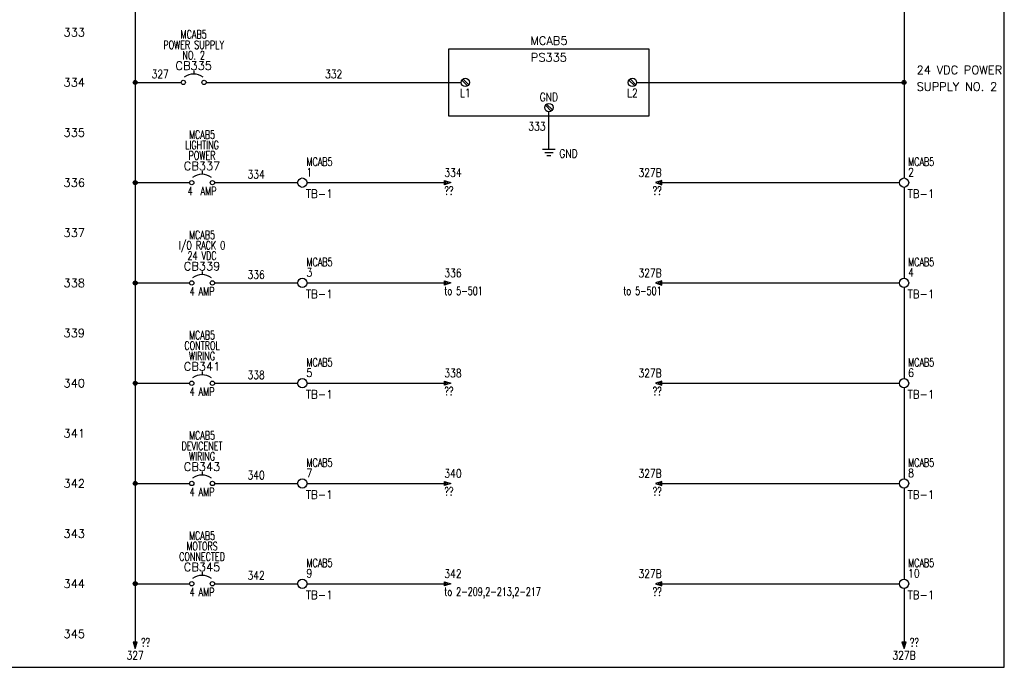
# Model space of a CAD drawing. Header units: inches. Extents: x 0 to 30, y 0 to 19.
# Tile 4 of 5: x 15.3 to 30, y 0 to 9.7. Entities that reach past the tile are written whole.
import ezdxf
from ezdxf.enums import TextEntityAlignment as Align

# ---------------------------------------------------------------- set-up
doc = ezdxf.new("R2010")
doc.units = ezdxf.units.IN
doc.header["$MEASUREMENT"] = 0
for name, color, linetype in [('BLK_14AWG', 252, 'Continuous'), ('DESC', 1, 'Continuous'), ('GRN', 76, 'Continuous'), ('LOC', 140, 'Continuous'), ('MISC', 30, 'Continuous'), ('RED_18AWG', 1, 'Continuous'), ('SYMS', 7, 'Continuous'), ('TAGS', 30, 'Continuous'), ('TERMS', 6, 'Continuous'), ('WHT_16AWG', 7, 'Continuous'), ('WIRECOPY', 52, 'Continuous'), ('WIRENO', 3, 'Continuous'), ('WIREREF', 52, 'Continuous'), ('XREF', 7, 'Continuous')]:
    doc.layers.add(name, color=color, linetype=linetype)
doc.layers.add('Viewports', color=3, linetype='Continuous', plot=False)
doc.styles.add('LEGACY', font='romans.shx')
doc.styles.add('ROMANS', font='ROMANS.shx', dxfattribs={"height": 0.125})
doc.styles.add('WD', font='romans.shx')

# ---------------------------------------------------------------- blocks, each defined once
blk = doc.blocks.new('HPS1SUP')
for p, q in [((-0.25, 0.5), (-0.25, -0.5)), ((2.75, 0.5), (-0.25, 0.5)), ((2.75, -0.5), (2.75, 0.5)), ((-0.052, 0.035), (0.035, -0.052)), ((-0.035, 0.052), (0.052, -0.035)), ((2.448, 0.035), (2.535, -0.052)), ((2.465, 0.052), (2.552, -0.035)), ((1.198, -0.34), (1.285, -0.427)), ((1.215, -0.323), (1.302, -0.41)), ((-0.25, -0.5), (2.75, -0.5))]:
    blk.add_line(p, q)
for centre in [(0, 0), (2.5, 0), (1.25, -0.375)]:
    blk.add_circle(centre, 0.0625)
at = {"style": 'LEGACY'}
for tag, p in [('INST', (1.25, 0.875)), ('LOC', (1.375, 0.625)), ('TAG1', (1.25, 0.375))]:
    blk.add_attdef(tag, text='', height=0.125, dxfattribs=at).set_placement(p, align=Align.MIDDLE_CENTER)
for tag, p in [('DESC1', (6.75, 0.375)), ('DESC2', (6.75, 0.125)), ('DESC3', (6.75, -0.125))]:
    blk.add_attdef(tag, p, '', height=0.125, dxfattribs=at)
at = {"flags": 1}
for tag, p, style in [('X4TERM01', (-0.062, 0), 'LEGACY'), ('ASSYCODE', (0, 0), 'ROMANS'), ('FAMILY', (0, 0), 'ROMANS'), ('CAT', (0, 0), 'ROMANS'), ('MFG', (0, 0), 'ROMANS'), ('X1TERM02', (2.562, 0), 'LEGACY'), ('X8TERM03', (1.25, -0.438), 'LEGACY')]:
    blk.add_attdef(tag, p, '', height=0.01, dxfattribs=dict(at, style=style))
at = {"linetype": 'Continuous', "style": 'LEGACY', "width": 0.8}
for tag, p in [('TERM01', (0, -0.094)), ('TERM02', (2.5, -0.094))]:
    blk.add_attdef(tag, text='', height=0.125, dxfattribs=at).set_placement(p, align=Align.TOP_CENTER)
blk.add_attdef('TERM03', text='', height=0.125, dxfattribs=at).set_placement((1.25, -0.281), align=Align.CENTER)
blk = doc.blocks.new('WDDOT')
for radius in [0.03, 0.0187, 0.00929]:
    blk.add_circle((0, 0), radius)
blk = doc.blocks.new('HA1S1')
for points in [[(0, 0), (0, 0.031), (0.094, 0), (0, -0.031), (0, 0)], [(0.011, 0.016), (0.011, -0.016), (0.058, 0), (0.011, 0.016)]]:
    blk.add_lwpolyline(points)
at = {"style": 'WD', "width": 0.8, "flags": 8}
blk.add_attdef('WIRENO', (0, 0.087), '', height=0.125, dxfattribs=at)
at = {"style": 'WD', "flags": 1}
for tag, p in [('SIGCODE', (-0.02, 0.047)), ('X4TERM01', (0, 0))]:
    blk.add_attdef(tag, p, '', height=0.01, dxfattribs=at)
at = {"style": 'WD', "width": 0.7}
for tag, p in [('XREF', (0, -0.181)), ('DESC1', (0, -0.356))]:
    blk.add_attdef(tag, p, '', height=0.125, dxfattribs=at)
blk = doc.blocks.new('HA1S3')
for points in [[(0, 0), (0, 0.031), (-0.094, 0), (0, -0.031), (0, 0)], [(-0.011, -0.016), (-0.011, 0.016), (-0.058, 0), (-0.011, -0.016)]]:
    blk.add_lwpolyline(points)
at = {"style": 'WD', "width": 0.8, "flags": 8}
blk.add_attdef('WIRENO', text='', height=0.125, dxfattribs=at).set_placement((0, 0.087), align=Align.RIGHT)
at = {"style": 'WD', "flags": 1}
blk.add_attdef('SIGCODE', text='', height=0.01, dxfattribs=at).set_placement((-0.02, 0.047), align=Align.RIGHT)
blk.add_attdef('X1TERM01', (0, 0), '', height=0.01, dxfattribs=at)
at = {"style": 'WD', "width": 0.7}
for tag, p in [('XREF', (0, -0.181)), ('DESC1', (0, -0.356))]:
    blk.add_attdef(tag, text='', height=0.125, dxfattribs=at).set_placement(p, align=Align.RIGHT)
blk = doc.blocks.new('HCB1')
blk.add_line((0, 0.173), (0, 0.126))
for centre in [(-0.155, 0), (0.155, 0)]:
    blk.add_circle(centre, 0.0322)
blk.add_arc((0, -0.109), 0.234, 53.1301, 126.8699)
at = {"style": 'WD', "width": 0.7}
for tag, p in [('INST', (0, 0.826)), ('LOC', (0, 0.656)), ('DESC1', (0, 0.5)), ('DESC2', (0, 0.344)), ('RATING1', (0, -0.188)), ('XREF', (0, -0.344))]:
    blk.add_attdef(tag, text='', height=0.125, dxfattribs=at).set_placement(p, align=Align.CENTER)
at = {"style": 'WD'}
blk.add_attdef('TAG1', text='', height=0.125, dxfattribs=at).set_placement((0, 0.188), align=Align.CENTER)
for tag, p in [('X2LINK', (0, 0.219)), ('X8LINK', (0, 0))]:
    blk.add_attdef(tag, p, '', height=0.01, dxfattribs=at)
for tag, p, height, flags in [('FAMILY', (0.205, 0.152), 0.01, 9), ('X4TERM01', (-0.188, 0), 0.0125, 1), ('X1TERM02', (0.188, 0), 0.0125, 1), ('CONTACT', (0.205, 0.133), 0.01, 9)]:
    blk.add_attdef(tag, p, '', height=height, dxfattribs=dict(at, flags=flags))
at = {"linetype": 'Continuous', "style": 'WD', "flags": 9}
for tag, p in [('ASSYCODE', (0.219, 0.062)), ('MFG', (0.228, 0.089)), ('CAT', (0.23, 0.108))]:
    blk.add_attdef(tag, text='', height=0.01, dxfattribs=at).set_placement(p, align=Align.CENTER)
at = {"linetype": 'Continuous', "style": 'WD', "flags": 8}
blk.add_attdef('TERM01', text='', height=0.125, dxfattribs=at).set_placement((-0.25, -0.031), align=Align.TOP_RIGHT)
blk.add_attdef('TERM02', text='', height=0.125, dxfattribs=at).set_placement((0.25, -0.031), align=Align.TOP_LEFT)
blk = doc.blocks.new('HT0002')
blk.add_circle((0, 0), 0.0699)
at = {"style": 'WD'}
for tag, p, width in [('INST', (0.062, 0.42), 0.7), ('LOC', (0.062, 0.25), 0.7), ('DESC1', (0.053, -0.385), 0.8)]:
    blk.add_attdef(tag, p, '', height=0.125, dxfattribs=dict(at, width=width))
at = {"linetype": 'Continuous', "style": 'WD'}
for tag, p, height, width, flags in [('TERM01', (0.062, 0.094), 0.125, 0.8, 8), ('TAGSTRIP', (0.053, -0.229), 0.125, 0.9, 8), ('DESC2', (0.053, -0.541), 0.125, 0.8, 8), ('CAT', (0.213, -0.406), 0.109, 0.8, 1), ('DESC3', (0.053, -0.698), 0.125, 0.8, 8)]:
    blk.add_attdef(tag, p, '', height=height, dxfattribs=dict(at, width=width, flags=flags))
at = {"style": 'WD', "flags": 1}
for tag, p, height in [('X4TERM01', (-0.07, 0), 0.0125), ('X4TERMDESC01', (-0.055, -0.023), 0.025), ('X2TERMDESC01', (-0.006, 0.029), 0.025), ('X2TERM01', (0, 0.07), 0.0125), ('STRIPSEQ', (0, 0), 0.00125), ('X2PIN01', (0.033, 0.084), 0.0125), ('X1TERMDESC01', (0.039, 0.007), 0.025), ('X1TERM01', (0.07, 0), 0.0125), ('X1PIN01', (0.087, 0.016), 0.0125), ('X4PIN01', (-0.114, -0.038), 0.0125), ('LINKTERM', (0, -0.002), 0.00125), ('X8TERM01', (0, -0.07), 0.0125), ('X8TERMDESC01', (0, -0.054), 0.025), ('X8PIN01', (0.026, -0.096), 0.0125)]:
    blk.add_attdef(tag, p, '', height=height, dxfattribs=at)
at = {"style": 'WD', "width": 0.7, "flags": 1}
blk.add_attdef('ASSYCODE', (0.062, -0.281), '', height=0.01, dxfattribs=at)
at = {"linetype": 'Continuous', "style": 'WD', "width": 0.8, "flags": 1}
blk.add_attdef('MFG', text='', height=0.109, dxfattribs=at).set_placement((0.088, -0.406), align=Align.RIGHT)
blk = doc.blocks.new('WD_WNH')
at = {"linetype": 'Continuous', "style": 'WD', "width": 0.8}
blk.add_attdef('WIRENO', text='', height=0.125, dxfattribs=at).set_placement((0, 0.062), align=Align.CENTER)
at = {"style": 'WD', "flags": 1}
for tag, p in [('W01USER', (0, 0.078)), ('W02USER', (0, 0.07)), ('W03USER', (0, 0.062)), ('W04USER', (0, 0.055)), ('W05USER', (0, 0.047)), ('W06USER', (0, 0.039)), ('W07USER', (0, 0.031)), ('W08USER', (0, 0.023)), ('W09USER', (0, 0.016)), ('W10USER', (0, 0.008))]:
    blk.add_attdef(tag, text='', height=0.005, dxfattribs=at).set_placement(p, align=Align.CENTER)
blk = doc.blocks.new('VGND2')
for p, q in [((0, -0.125), (0, 0)), ((0.09375, -0.125), (-0.09375, -0.125)), ((-0.0625, -0.171875), (0.0625, -0.171875)), ((-0.03125, -0.21875), (0.03125, -0.21875))]:
    blk.add_line(p, q)
at = {"style": 'WD', "width": 0.8}
for tag, p in [('INST', (0.15625, 0.125)), ('LOC', (0.15625, -0.03125)), ('TAG1', (0.15625, -0.1875)), ('DESC1', (0.15625, -0.34375)), ('DESC2', (0.15625, -0.5))]:
    blk.add_attdef(tag, text='', height=0.125, dxfattribs=at).set_placement(p, align=Align.MIDDLE_LEFT)
at = {"style": 'WD', "flags": 1}
for tag in ['ASSYCODE', 'X2TERM01', 'CAT', 'MFG', 'FAMILY']:
    blk.add_attdef(tag, (0, 0), '', height=0.01, dxfattribs=at)
blk = doc.blocks.new('WD_WNV')
at = {"linetype": 'Continuous', "style": 'WD', "width": 0.8}
blk.add_attdef('WIRENO', text='', height=0.125, dxfattribs=at).set_placement((-0.05, 0), align=Align.MIDDLE_RIGHT)
at = {"style": 'WD', "flags": 1}
for tag, p in [('W01USER', (-0.062, 0.094)), ('W02USER', (-0.062, 0.086)), ('W03USER', (-0.062, 0.078)), ('W04USER', (-0.062, 0.07)), ('W05USER', (-0.062, 0.062)), ('W06USER', (-0.062, 0.055)), ('W07USER', (-0.062, 0.047)), ('W08USER', (-0.062, 0.039)), ('W09USER', (-0.062, 0.031)), ('W10USER', (-0.062, 0.023))]:
    blk.add_attdef(tag, text='', height=0.005, dxfattribs=at).set_placement(p, align=Align.CENTER)
blk = doc.blocks.new('HA1S4')
for points in [[(0, 0), (-0.031, 0), (0, -0.094), (0.031, 0), (0, 0)], [(0.016, -0.011), (-0.016, -0.011), (0, -0.058), (0.016, -0.011)]]:
    blk.add_lwpolyline(points)
at = {"style": 'WD', "width": 0.7}
for tag, p in [('DESC1', (0.088, 0.113)), ('XREF', (0.088, -0.062))]:
    blk.add_attdef(tag, p, '', height=0.125, dxfattribs=at)
at = {"style": 'WD', "flags": 1}
for tag, p in [('X2TERM01', (0, 0)), ('SIGCODE', (0.035, -0.083))]:
    blk.add_attdef(tag, p, '', height=0.01, dxfattribs=at)
at = {"style": 'WD', "width": 0.8, "flags": 8}
blk.add_attdef('WIRENO', text='', height=0.125, dxfattribs=at).set_placement((0, -0.259), align=Align.CENTER)
blk = doc.blocks.new('WD_WCH')
at = {"linetype": 'Continuous', "style": 'WD', "width": 0.8}
blk.add_attdef('WIRECOPY', text='', height=0.125, dxfattribs=at).set_placement((0, 0.0625), align=Align.CENTER)

msp = doc.modelspace()

# ---------------------------------------------------------------- linework, layer by layer
at = {"layer": 'BLK_14AWG'}
for p, q in [((17, 12.5), (17, 0.375)), ((17, 8.749), (17.688, 8.749)), ((17, 7.25), (17.812, 7.25)), ((17, 5.75), (17.812, 5.75)), ((17, 4.25), (17.812, 4.25)), ((17, 2.75), (17.812, 2.75)), ((17, 1.25), (17.812, 1.25))]:
    msp.add_line(p, q, dxfattribs=at)
at = {"layer": 'GRN'}
msp.add_line((23.188, 7.873), (23.188, 8.312), dxfattribs=at)
at = {"layer": 'RED_18AWG'}
for p, q in [((18.062, 8.749), (21.875, 8.749)), ((18.188, 7.25), (19.43, 7.25)), ((19.57, 7.25), (21.625, 7.25)), ((24.875, 7.25), (28.43, 7.25)), ((18.188, 5.75), (19.43, 5.75)), ((19.57, 5.75), (21.625, 5.75)), ((24.875, 5.75), (28.43, 5.75)), ((18.188, 4.25), (19.43, 4.25)), ((19.57, 4.25), (21.625, 4.25)), ((24.875, 4.25), (28.43, 4.25)), ((18.188, 2.75), (19.43, 2.75)), ((19.57, 2.75), (21.625, 2.75)), ((24.875, 2.75), (28.43, 2.75)), ((18.188, 1.25), (19.43, 1.25)), ((19.57, 1.25), (21.625, 1.25)), ((24.875, 1.25), (28.43, 1.25))]:
    msp.add_line(p, q, dxfattribs=at)
at = {"layer": 'Viewports'}
msp.add_lwpolyline([(0, 0), (30, 0), (30, 19.02), (0, 19.02)], close=True, dxfattribs=at)
at = {"layer": 'WHT_16AWG'}
for p, q in [((28.5, 12.5), (28.5, 7.32)), ((24.5, 8.749), (28.5, 8.749)), ((28.5, 7.18), (28.5, 5.82)), ((28.5, 5.68), (28.5, 4.32)), ((28.5, 4.18), (28.5, 2.82)), ((28.5, 2.68), (28.5, 1.32)), ((28.5, 1.18), (28.5, 0.375))]:
    msp.add_line(p, q, dxfattribs=at)

# ---------------------------------------------------------------- block references
at = {"layer": 'SYMS'}
ref = msp.add_blockref('HCB1', (17.875, 8.749), dxfattribs=at)
ref.add_attrib('LOC', 'MCAB5', dxfattribs={"layer": 'LOC', "height": 0.125, "style": 'WD', "width": 0.7}).set_placement((17.875, 9.406), align=Align.CENTER)
ref.add_attrib('DESC2', 'NO. 2', dxfattribs={"layer": 'DESC', "height": 0.125, "style": 'WD', "width": 0.7}).set_placement((17.875, 9.093), align=Align.CENTER)
ref.add_attrib('DESC1', 'POWER SUPPLY', dxfattribs={"layer": 'DESC', "height": 0.125, "style": 'WD', "width": 0.7}).set_placement((17.875, 9.249), align=Align.CENTER)
ref.add_attrib('TAG1', 'CB335', dxfattribs={"layer": 'TAGS', "height": 0.125, "style": 'WD'}).set_placement((17.875, 8.937), align=Align.CENTER)
ref = msp.add_blockref('HPS1SUP', (21.938, 8.749), dxfattribs=at)
ref.add_attrib('TERM01', 'L1', dxfattribs={"layer": 'TERMS', "linetype": 'Continuous', "height": 0.125, "style": 'WD', "width": 0.8}).set_placement((21.938, 8.656), align=Align.TOP_CENTER)
ref.add_attrib('TERM02', 'L2', dxfattribs={"layer": 'TERMS', "linetype": 'Continuous', "height": 0.125, "style": 'WD', "width": 0.8}).set_placement((24.438, 8.656), align=Align.TOP_CENTER)
ref.add_attrib('TERM03', 'GND', dxfattribs={"layer": 'TERMS', "linetype": 'Continuous', "height": 0.125, "style": 'WD', "width": 0.8}).set_placement((23.188, 8.468), align=Align.CENTER)
ref.add_attrib('TAG1', 'PS335', dxfattribs={"layer": 'TAGS', "height": 0.125, "style": 'WD'}).set_placement((23.188, 9.124), align=Align.MIDDLE_CENTER)
ref.add_attrib('LOC', 'MCAB5', dxfattribs={"layer": 'LOC', "height": 0.125, "style": 'WD'}).set_placement((23.188, 9.375), align=Align.MIDDLE_CENTER)
ref.add_attrib('DESC1', '24 VDC POWER', (28.688, 8.874), dxfattribs={"layer": 'DESC', "height": 0.125, "style": 'WD'})
ref.add_attrib('DESC2', 'SUPPLY NO. 2', (28.688, 8.624), dxfattribs={"layer": 'DESC', "height": 0.125, "style": 'WD'})
for p in [(17, 8.749), (28.5, 8.749), (17, 7.25), (17, 5.75), (17, 4.25), (17, 2.75), (17, 1.25)]:
    msp.add_blockref('WDDOT', p, dxfattribs=at)
ref = msp.add_blockref('HCB1', (18, 7.25), dxfattribs=at)
ref.add_attrib('RATING1', '4  AMP', dxfattribs={"layer": 'MISC', "height": 0.125, "style": 'WD', "width": 0.7}).set_placement((18, 7.062), align=Align.CENTER)
ref.add_attrib('LOC', 'MCAB5', dxfattribs={"layer": 'LOC', "height": 0.125, "style": 'WD', "width": 0.7}).set_placement((18, 7.906), align=Align.CENTER)
ref.add_attrib('DESC2', 'POWER', dxfattribs={"layer": 'DESC', "height": 0.125, "style": 'WD', "width": 0.7}).set_placement((18, 7.594), align=Align.CENTER)
ref.add_attrib('DESC1', 'LIGHTING', dxfattribs={"layer": 'DESC', "height": 0.125, "style": 'WD', "width": 0.7}).set_placement((18, 7.75), align=Align.CENTER)
ref.add_attrib('TAG1', 'CB337', dxfattribs={"layer": 'TAGS', "height": 0.125, "style": 'WD'}).set_placement((18, 7.438), align=Align.CENTER)
ref = msp.add_blockref('VGND2', (23.188, 7.873), dxfattribs=at)
ref.add_attrib('TAG1', 'GND', dxfattribs={"layer": 'TAGS', "height": 0.125, "style": 'WD', "width": 0.8}).set_placement((23.344, 7.686), align=Align.MIDDLE_LEFT)
ref = msp.add_blockref('HT0002', (19.5, 7.25), dxfattribs=at)
ref.add_attrib('TERM01', '1', (19.562, 7.344), dxfattribs={"layer": 'TERMS', "linetype": 'Continuous', "height": 0.125, "style": 'WD', "width": 0.8, "flags": 8})
ref.add_attrib('LOC', 'MCAB5', (19.562, 7.5), dxfattribs={"layer": 'LOC', "height": 0.125, "style": 'WD', "width": 0.7})
ref.add_attrib('TAGSTRIP', 'TB-1', (19.553, 7.021), dxfattribs={"layer": 'TAGS', "linetype": 'Continuous', "height": 0.125, "style": 'WD', "width": 0.9, "flags": 8})
ref = msp.add_blockref('HT0002', (28.5, 7.25), dxfattribs=at)
ref.add_attrib('TERM01', '2', (28.562, 7.344), dxfattribs={"layer": 'TERMS', "linetype": 'Continuous', "height": 0.125, "style": 'WD', "width": 0.8, "flags": 8})
ref.add_attrib('LOC', 'MCAB5', (28.562, 7.5), dxfattribs={"layer": 'LOC', "height": 0.125, "style": 'WD', "width": 0.7})
ref.add_attrib('TAGSTRIP', 'TB-1', (28.553, 7.021), dxfattribs={"layer": 'TAGS', "linetype": 'Continuous', "height": 0.125, "style": 'WD', "width": 0.9, "flags": 8})
ref = msp.add_blockref('HA1S1', (21.625, 7.25), dxfattribs=at)
ref.add_attrib('WIRENO', '334', (21.625, 7.338), dxfattribs={"layer": 'WIREREF', "height": 0.125, "style": 'WD', "width": 0.8, "flags": 8})
ref.add_attrib('XREF', '??', (21.625, 7.069), dxfattribs={"layer": 'XREF', "height": 0.125, "style": 'WD', "width": 0.7})
ref = msp.add_blockref('HA1S3', (24.875, 7.25), dxfattribs=at)
ref.add_attrib('WIRENO', '327B', dxfattribs={"layer": 'WIREREF', "height": 0.125, "style": 'WD', "width": 0.8, "flags": 8}).set_placement((24.875, 7.338), align=Align.RIGHT)
ref.add_attrib('XREF', '??', dxfattribs={"layer": 'XREF', "height": 0.125, "style": 'WD', "width": 0.7}).set_placement((24.875, 7.069), align=Align.RIGHT)
ref = msp.add_blockref('HCB1', (18, 5.75), dxfattribs=at)
ref.add_attrib('RATING1', '4 AMP', dxfattribs={"layer": 'MISC', "height": 0.125, "style": 'WD', "width": 0.7}).set_placement((18, 5.562), align=Align.CENTER)
ref.add_attrib('LOC', 'MCAB5', dxfattribs={"layer": 'LOC', "height": 0.125, "style": 'WD', "width": 0.7}).set_placement((18, 6.406), align=Align.CENTER)
ref.add_attrib('DESC2', '24 VDC', dxfattribs={"layer": 'DESC', "height": 0.125, "style": 'WD', "width": 0.7}).set_placement((18, 6.094), align=Align.CENTER)
ref.add_attrib('DESC1', 'I/O RACK 0', dxfattribs={"layer": 'DESC', "height": 0.125, "style": 'WD', "width": 0.7}).set_placement((18, 6.25), align=Align.CENTER)
ref.add_attrib('TAG1', 'CB339', dxfattribs={"layer": 'TAGS', "height": 0.125, "style": 'WD'}).set_placement((18, 5.938), align=Align.CENTER)
ref = msp.add_blockref('HT0002', (19.5, 5.75), dxfattribs=at)
ref.add_attrib('TERM01', '3', (19.562, 5.844), dxfattribs={"layer": 'TERMS', "linetype": 'Continuous', "height": 0.125, "style": 'WD', "width": 0.8, "flags": 8})
ref.add_attrib('LOC', 'MCAB5', (19.562, 6), dxfattribs={"layer": 'LOC', "height": 0.125, "style": 'WD', "width": 0.7})
ref.add_attrib('TAGSTRIP', 'TB-1', (19.553, 5.521), dxfattribs={"layer": 'TAGS', "linetype": 'Continuous', "height": 0.125, "style": 'WD', "width": 0.9, "flags": 8})
ref = msp.add_blockref('HT0002', (28.5, 5.75), dxfattribs=at)
ref.add_attrib('TERM01', '4', (28.562, 5.844), dxfattribs={"layer": 'TERMS', "linetype": 'Continuous', "height": 0.125, "style": 'WD', "width": 0.8, "flags": 8})
ref.add_attrib('LOC', 'MCAB5', (28.562, 6), dxfattribs={"layer": 'LOC', "height": 0.125, "style": 'WD', "width": 0.7})
ref.add_attrib('TAGSTRIP', 'TB-1', (28.553, 5.521), dxfattribs={"layer": 'TAGS', "linetype": 'Continuous', "height": 0.125, "style": 'WD', "width": 0.9, "flags": 8})
ref = msp.add_blockref('HA1S1', (21.625, 5.75), dxfattribs=at)
ref.add_attrib('WIRENO', '336', (21.625, 5.837), dxfattribs={"layer": 'WIREREF', "height": 0.125, "style": 'WD', "width": 0.8, "flags": 8})
ref.add_attrib('XREF', 'to 5-501', (21.625, 5.569), dxfattribs={"layer": 'XREF', "height": 0.125, "style": 'WD', "width": 0.7})
ref = msp.add_blockref('HA1S3', (24.875, 5.75), dxfattribs=at)
ref.add_attrib('WIRENO', '327B', dxfattribs={"layer": 'WIREREF', "height": 0.125, "style": 'WD', "width": 0.8, "flags": 8}).set_placement((24.875, 5.837), align=Align.RIGHT)
ref.add_attrib('XREF', 'to 5-501', dxfattribs={"layer": 'XREF', "height": 0.125, "style": 'WD', "width": 0.7}).set_placement((24.875, 5.569), align=Align.RIGHT)
ref = msp.add_blockref('HCB1', (18, 4.25), dxfattribs=at)
ref.add_attrib('RATING1', '4 AMP', dxfattribs={"layer": 'MISC', "height": 0.125, "style": 'WD', "width": 0.7}).set_placement((18, 4.062), align=Align.CENTER)
ref.add_attrib('LOC', 'MCAB5', dxfattribs={"layer": 'LOC', "height": 0.125, "style": 'WD', "width": 0.7}).set_placement((18, 4.906), align=Align.CENTER)
ref.add_attrib('DESC2', 'WIRING', dxfattribs={"layer": 'DESC', "height": 0.125, "style": 'WD', "width": 0.7}).set_placement((18, 4.594), align=Align.CENTER)
ref.add_attrib('DESC1', 'CONTROL', dxfattribs={"layer": 'DESC', "height": 0.125, "style": 'WD', "width": 0.7}).set_placement((18, 4.75), align=Align.CENTER)
ref.add_attrib('TAG1', 'CB341', dxfattribs={"layer": 'TAGS', "height": 0.125, "style": 'WD'}).set_placement((18, 4.438), align=Align.CENTER)
ref = msp.add_blockref('HT0002', (19.5, 4.25), dxfattribs=at)
ref.add_attrib('TERM01', '5', (19.562, 4.344), dxfattribs={"layer": 'TERMS', "linetype": 'Continuous', "height": 0.125, "style": 'WD', "width": 0.8, "flags": 8})
ref.add_attrib('LOC', 'MCAB5', (19.562, 4.5), dxfattribs={"layer": 'LOC', "height": 0.125, "style": 'WD', "width": 0.7})
ref.add_attrib('TAGSTRIP', 'TB-1', (19.553, 4.021), dxfattribs={"layer": 'TAGS', "linetype": 'Continuous', "height": 0.125, "style": 'WD', "width": 0.9, "flags": 8})
ref = msp.add_blockref('HT0002', (28.5, 4.25), dxfattribs=at)
ref.add_attrib('TERM01', '6', (28.562, 4.344), dxfattribs={"layer": 'TERMS', "linetype": 'Continuous', "height": 0.125, "style": 'WD', "width": 0.8, "flags": 8})
ref.add_attrib('LOC', 'MCAB5', (28.562, 4.5), dxfattribs={"layer": 'LOC', "height": 0.125, "style": 'WD', "width": 0.7})
ref.add_attrib('TAGSTRIP', 'TB-1', (28.553, 4.021), dxfattribs={"layer": 'TAGS', "linetype": 'Continuous', "height": 0.125, "style": 'WD', "width": 0.9, "flags": 8})
ref = msp.add_blockref('HA1S1', (21.625, 4.25), dxfattribs=at)
ref.add_attrib('WIRENO', '338', (21.625, 4.338), dxfattribs={"layer": 'WIREREF', "height": 0.125, "style": 'WD', "width": 0.8, "flags": 8})
ref.add_attrib('XREF', '??', (21.625, 4.069), dxfattribs={"layer": 'XREF', "height": 0.125, "style": 'WD', "width": 0.7})
ref = msp.add_blockref('HA1S3', (24.875, 4.25), dxfattribs=at)
ref.add_attrib('WIRENO', '327B', dxfattribs={"layer": 'WIREREF', "height": 0.125, "style": 'WD', "width": 0.8, "flags": 8}).set_placement((24.875, 4.338), align=Align.RIGHT)
ref.add_attrib('XREF', '??', dxfattribs={"layer": 'XREF', "height": 0.125, "style": 'WD', "width": 0.7}).set_placement((24.875, 4.069), align=Align.RIGHT)
ref = msp.add_blockref('HCB1', (18, 2.75), dxfattribs=at)
ref.add_attrib('RATING1', '4 AMP', dxfattribs={"layer": 'MISC', "height": 0.125, "style": 'WD', "width": 0.7}).set_placement((18, 2.562), align=Align.CENTER)
ref.add_attrib('LOC', 'MCAB5', dxfattribs={"layer": 'LOC', "height": 0.125, "style": 'WD', "width": 0.7}).set_placement((18, 3.406), align=Align.CENTER)
ref.add_attrib('DESC2', 'WIRING', dxfattribs={"layer": 'DESC', "height": 0.125, "style": 'WD', "width": 0.7}).set_placement((18, 3.094), align=Align.CENTER)
ref.add_attrib('DESC1', 'DEVICENET', dxfattribs={"layer": 'DESC', "height": 0.125, "style": 'WD', "width": 0.7}).set_placement((18, 3.25), align=Align.CENTER)
ref.add_attrib('TAG1', 'CB343', dxfattribs={"layer": 'TAGS', "height": 0.125, "style": 'WD'}).set_placement((18, 2.938), align=Align.CENTER)
ref = msp.add_blockref('HT0002', (19.5, 2.75), dxfattribs=at)
ref.add_attrib('TERM01', '7', (19.562, 2.844), dxfattribs={"layer": 'TERMS', "linetype": 'Continuous', "height": 0.125, "style": 'WD', "width": 0.8, "flags": 8})
ref.add_attrib('LOC', 'MCAB5', (19.562, 3), dxfattribs={"layer": 'LOC', "height": 0.125, "style": 'WD', "width": 0.7})
ref.add_attrib('TAGSTRIP', 'TB-1', (19.553, 2.521), dxfattribs={"layer": 'TAGS', "linetype": 'Continuous', "height": 0.125, "style": 'WD', "width": 0.9, "flags": 8})
ref = msp.add_blockref('HT0002', (28.5, 2.75), dxfattribs=at)
ref.add_attrib('TERM01', '8', (28.562, 2.844), dxfattribs={"layer": 'TERMS', "linetype": 'Continuous', "height": 0.125, "style": 'WD', "width": 0.8, "flags": 8})
ref.add_attrib('LOC', 'MCAB5', (28.562, 3), dxfattribs={"layer": 'LOC', "height": 0.125, "style": 'WD', "width": 0.7})
ref.add_attrib('TAGSTRIP', 'TB-1', (28.553, 2.521), dxfattribs={"layer": 'TAGS', "linetype": 'Continuous', "height": 0.125, "style": 'WD', "width": 0.9, "flags": 8})
ref = msp.add_blockref('HA1S1', (21.625, 2.75), dxfattribs=at)
ref.add_attrib('WIRENO', '340', (21.625, 2.837), dxfattribs={"layer": 'WIREREF', "height": 0.125, "style": 'WD', "width": 0.8, "flags": 8})
ref.add_attrib('XREF', '??', (21.625, 2.569), dxfattribs={"layer": 'XREF', "height": 0.125, "style": 'WD', "width": 0.7})
ref = msp.add_blockref('HA1S3', (24.875, 2.75), dxfattribs=at)
ref.add_attrib('WIRENO', '327B', dxfattribs={"layer": 'WIREREF', "height": 0.125, "style": 'WD', "width": 0.8, "flags": 8}).set_placement((24.875, 2.837), align=Align.RIGHT)
ref.add_attrib('XREF', '??', dxfattribs={"layer": 'XREF', "height": 0.125, "style": 'WD', "width": 0.7}).set_placement((24.875, 2.569), align=Align.RIGHT)
ref = msp.add_blockref('HCB1', (18, 1.25), dxfattribs=at)
ref.add_attrib('RATING1', '4 AMP', dxfattribs={"layer": 'MISC', "height": 0.125, "style": 'WD', "width": 0.7}).set_placement((18, 1.062), align=Align.CENTER)
ref.add_attrib('LOC', 'MCAB5', dxfattribs={"layer": 'LOC', "height": 0.125, "style": 'WD', "width": 0.7}).set_placement((18, 1.906), align=Align.CENTER)
ref.add_attrib('DESC2', 'CONNECTED', dxfattribs={"layer": 'DESC', "height": 0.125, "style": 'WD', "width": 0.7}).set_placement((18, 1.594), align=Align.CENTER)
ref.add_attrib('DESC1', 'MOTORS', dxfattribs={"layer": 'DESC', "height": 0.125, "style": 'WD', "width": 0.7}).set_placement((18, 1.75), align=Align.CENTER)
ref.add_attrib('TAG1', 'CB345', dxfattribs={"layer": 'TAGS', "height": 0.125, "style": 'WD'}).set_placement((18, 1.438), align=Align.CENTER)
ref = msp.add_blockref('HT0002', (19.5, 1.25), dxfattribs=at)
ref.add_attrib('TERM01', '9', (19.562, 1.344), dxfattribs={"layer": 'TERMS', "linetype": 'Continuous', "height": 0.125, "style": 'WD', "width": 0.8, "flags": 8})
ref.add_attrib('LOC', 'MCAB5', (19.562, 1.5), dxfattribs={"layer": 'LOC', "height": 0.125, "style": 'WD', "width": 0.7})
ref.add_attrib('TAGSTRIP', 'TB-1', (19.553, 1.021), dxfattribs={"layer": 'TAGS', "linetype": 'Continuous', "height": 0.125, "style": 'WD', "width": 0.9, "flags": 8})
ref = msp.add_blockref('HT0002', (28.5, 1.25), dxfattribs=at)
ref.add_attrib('TERM01', '10', (28.562, 1.344), dxfattribs={"layer": 'TERMS', "linetype": 'Continuous', "height": 0.125, "style": 'WD', "width": 0.8, "flags": 8})
ref.add_attrib('LOC', 'MCAB5', (28.562, 1.5), dxfattribs={"layer": 'LOC', "height": 0.125, "style": 'WD', "width": 0.7})
ref.add_attrib('TAGSTRIP', 'TB-1', (28.553, 1.021), dxfattribs={"layer": 'TAGS', "linetype": 'Continuous', "height": 0.125, "style": 'WD', "width": 0.9, "flags": 8})
ref = msp.add_blockref('HA1S1', (21.625, 1.25), dxfattribs=at)
ref.add_attrib('WIRENO', '342', (21.625, 1.337), dxfattribs={"layer": 'WIREREF', "height": 0.125, "style": 'WD', "width": 0.8, "flags": 8})
ref.add_attrib('XREF', 'to 2-209,2-213,2-217', (21.625, 1.069), dxfattribs={"layer": 'XREF', "height": 0.125, "style": 'WD', "width": 0.7})
ref = msp.add_blockref('HA1S3', (24.875, 1.25), dxfattribs=at)
ref.add_attrib('WIRENO', '327B', dxfattribs={"layer": 'WIREREF', "height": 0.125, "style": 'WD', "width": 0.8, "flags": 8}).set_placement((24.875, 1.337), align=Align.RIGHT)
ref.add_attrib('XREF', '??', dxfattribs={"layer": 'XREF', "height": 0.125, "style": 'WD', "width": 0.7}).set_placement((24.875, 1.069), align=Align.RIGHT)
ref = msp.add_blockref('HA1S4', (17, 0.375), dxfattribs=at)
ref.add_attrib('WIRENO', '327', dxfattribs={"layer": 'WIREREF', "height": 0.125, "style": 'WD', "width": 0.8, "flags": 8}).set_placement((17, 0.116), align=Align.CENTER)
ref.add_attrib('XREF', '??', (17.087, 0.312), dxfattribs={"layer": 'XREF', "height": 0.125, "style": 'WD', "width": 0.7})
ref = msp.add_blockref('HA1S4', (28.5, 0.375), dxfattribs=at)
ref.add_attrib('WIRENO', '327B', dxfattribs={"layer": 'WIREREF', "height": 0.125, "style": 'WD', "width": 0.8, "flags": 8}).set_placement((28.5, 0.116), align=Align.CENTER)
ref.add_attrib('XREF', '??', (28.587, 0.312), dxfattribs={"layer": 'XREF', "height": 0.125, "style": 'WD', "width": 0.7})
at = {"layer": 'WIRECOPY'}
ref = msp.add_blockref('WD_WCH', (17.375, 8.749), dxfattribs=at)
ref.add_attrib('WIRECOPY', '327', dxfattribs={"linetype": 'Continuous', "height": 0.125, "style": 'WD', "width": 0.8}).set_placement((17.375, 8.812), align=Align.CENTER)
at = {"layer": 'WIRENO'}
ref = msp.add_blockref('WD_WNH', (19.969, 8.749), dxfattribs=at)
ref.add_attrib('WIRENO', '332', dxfattribs={"linetype": 'Continuous', "height": 0.125, "style": 'WD', "width": 0.8}).set_placement((19.969, 8.812), align=Align.CENTER)
ref = msp.add_blockref('WD_WNV', (23.188, 8.093), dxfattribs=at)
ref.add_attrib('WIRENO', '333', dxfattribs={"linetype": 'Continuous', "height": 0.125, "style": 'WD', "width": 0.8}).set_placement((23.138, 8.093), align=Align.MIDDLE_RIGHT)
ref = msp.add_blockref('WD_WNH', (18.809, 7.25), dxfattribs=at)
ref.add_attrib('WIRENO', '334', dxfattribs={"linetype": 'Continuous', "height": 0.125, "style": 'WD', "width": 0.8}).set_placement((18.809, 7.312), align=Align.CENTER)
ref = msp.add_blockref('WD_WNH', (18.809, 5.75), dxfattribs=at)
ref.add_attrib('WIRENO', '336', dxfattribs={"linetype": 'Continuous', "height": 0.125, "style": 'WD', "width": 0.8}).set_placement((18.809, 5.812), align=Align.CENTER)
ref = msp.add_blockref('WD_WNH', (18.809, 4.25), dxfattribs=at)
ref.add_attrib('WIRENO', '338', dxfattribs={"linetype": 'Continuous', "height": 0.125, "style": 'WD', "width": 0.8}).set_placement((18.809, 4.312), align=Align.CENTER)
ref = msp.add_blockref('WD_WNH', (18.809, 2.75), dxfattribs=at)
ref.add_attrib('WIRENO', '340', dxfattribs={"linetype": 'Continuous', "height": 0.125, "style": 'WD', "width": 0.8}).set_placement((18.809, 2.812), align=Align.CENTER)
ref = msp.add_blockref('WD_WNH', (18.809, 1.25), dxfattribs=at)
ref.add_attrib('WIRENO', '342', dxfattribs={"linetype": 'Continuous', "height": 0.125, "style": 'WD', "width": 0.8}).set_placement((18.809, 1.312), align=Align.CENTER)

# ---------------------------------------------------------------- texts
at = {"layer": 'MISC', "style": 'WD'}
for s, p in [('333', (16.25, 9.5)), ('334', (16.25, 8.75)), ('335', (16.25, 8)), ('336', (16.25, 7.25)), ('337', (16.25, 6.5)), ('338', (16.25, 5.75)), ('339', (16.25, 5)), ('340', (16.25, 4.25)), ('341', (16.25, 3.5)), ('342', (16.25, 2.75)), ('343', (16.25, 2)), ('344', (16.25, 1.25)), ('345', (16.25, 0.5))]:
    msp.add_text(s, height=0.125, dxfattribs=at).set_placement(p, align=Align.MIDDLE_RIGHT)

doc.saveas('drawing.dxf')
